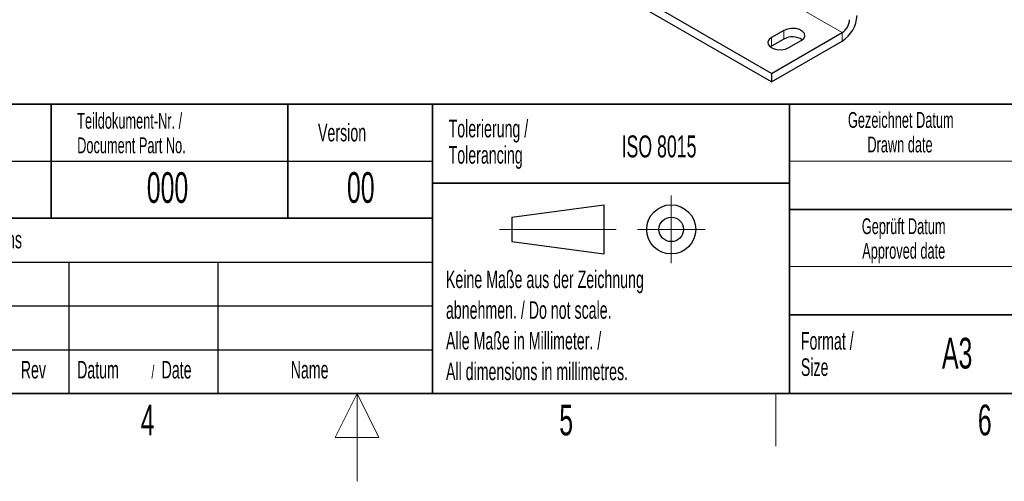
# Model space of a CAD drawing. Header units: millimetres. Extents: x 5 to 418, y 2 to 292.
# Tile 7 of 18: x 179 to 291, y 2 to 55. Entities that reach past the tile are written whole.
import ezdxf

# ---------------------------------------------------------------- set-up
doc = ezdxf.new("R2010")
doc.units = ezdxf.units.MM
doc.layers.add('SLD-0', color=7, linetype='Continuous')
doc.styles.add('SLDTEXTSTYLE0', font='TXT', dxfattribs={"width": 0.605})

# ---------------------------------------------------------------- blocks, each defined once
blk = doc.blocks.new('SW_NOTE_0_5')
at = {"layer": 'SLD-0', "color": 0, "char_height": 1.8, "attachment_point": 2, "style": 'SLDTEXTSTYLE0'}
for s, insert in [('Gezeichnet Datum', (10.04, 2.32)), ('Drawn date', (9.95, -0.48))]:
    blk.add_mtext(s, dxfattribs=dict(at, insert=insert))
blk = doc.blocks.new('SW_NOTE_0_7')
at = {"layer": 'SLD-0', "color": 0, "char_height": 1.8, "attachment_point": 2, "style": 'SLDTEXTSTYLE0'}
for s, insert in [('Geprüft Datum', (7.96, 2.32)), ('Approved date', (7.97, -0.48))]:
    blk.add_mtext(s, dxfattribs=dict(at, insert=insert))
blk = doc.blocks.new('SW_NOTE_0_8')
at = {"layer": 'SLD-0', "color": 0, "char_height": 2, "attachment_point": 1, "style": 'SLDTEXTSTYLE0'}
for s, insert in [('Format /', (0, 2.58)), ('Size', (0, -0.42))]:
    blk.add_mtext(s, dxfattribs=dict(at, insert=insert))
blk = doc.blocks.new('SW_NOTE_0_9')
at = {"layer": 'SLD-0', "color": 0, "char_height": 2, "attachment_point": 1, "style": 'SLDTEXTSTYLE0'}
for s, insert in [('Keine Maße aus der Zeichnung', (0, 2.58)), ('abnehmen. / Do not scale.', (0, -0.92)), ('Alle Maße in Millimeter. /', (0, -4.42)), ('All dimensions in millimetres.', (0, -7.92))]:
    blk.add_mtext(s, dxfattribs=dict(at, insert=insert))
blk = doc.blocks.new('SW_NOTE_0_10')
at = {"layer": 'SLD-0', "color": 0, "char_height": 2, "attachment_point": 1, "style": 'SLDTEXTSTYLE0'}
for s, insert in [('Tolerierung /', (0, 2.58)), ('Tolerancing', (0, -0.42))]:
    blk.add_mtext(s, dxfattribs=dict(at, insert=insert))
blk = doc.blocks.new('SW_NOTE_0_12')
at = {"layer": 'SLD-0', "color": 0, "char_height": 1.8, "attachment_point": 1, "style": 'SLDTEXTSTYLE0'}
for s, insert in [('Teildokument-Nr. /', (0, 2.32)), ('Document Part No.', (0, -0.48))]:
    blk.add_mtext(s, dxfattribs=dict(at, insert=insert))
blk = doc.blocks.new('SW_NOTE_0_13')
at = {"layer": 'SLD-0', "color": 0, "attachment_point": 1, "style": 'SLDTEXTSTYLE0'}
for s, insert, char_height in [('Datum', (0, 2.58), 2), ('Date', (9.64, 2.58), 2), ('/', (8.48, 2.08), 1.5)]:
    blk.add_mtext(s, dxfattribs=dict(at, insert=insert, char_height=char_height))

msp = doc.modelspace()

# ---------------------------------------------------------------- linework, layer by layer
at = {"color": 7, "linetype": 'Continuous', "lineweight": 25}
for p, q in [((264.2723, 47.5304), (195.5415, 87.2078)), ((264.2723, 48.5102), (229.0062, 68.8689)), ((265.6865, 53.4086), (264.2723, 52.5922)), ((264.2723, 48.5102), (272.3333, 53.1637)), ((265.6865, 52.4288), (264.2723, 51.6124)), ((264.2723, 47.5304), (272.3333, 52.1839)), ((266.2522, 51.4493), (267.6664, 52.2657)), ((264.2723, 51.6124), (264.1488, 51.5308)), ((264.2723, 48.5102), (264.2723, 47.5304))]:
    msp.add_line(p, q, dxfattribs=at)
at = {"color": 7, "linetype": 'Continuous', "lineweight": 18}
for p, q in [((272.3333, 53.1637), (235.6188, 74.3586)), ((265.6865, 53.4086), (265.6865, 52.4288)), ((272.3333, 52.1839), (272.3333, 53.1637)), ((264.2723, 52.5922), (264.2723, 51.6124))]:
    msp.add_line(p, q, dxfattribs=at)
at = {"color": 7, "linetype": 'Continuous', "lineweight": 25, "flags": 128}
for points in [[(267.6664, 52.2657), (267.9453, 52.4956), (268.0711, 52.7667), (268.0288, 53.0463), (267.8233, 53.3007), (267.4795, 53.4992), (267.0388, 53.6178), (266.5544, 53.6423), (266.0848, 53.5696), (265.6865, 53.4086)], [(264.2723, 52.5922), (263.9934, 52.3623), (263.8676, 52.0912), (263.91, 51.8116), (264.1154, 51.5572), (264.4592, 51.3587), (264.8999, 51.2401), (265.3843, 51.2156), (265.8539, 51.2883), (266.2522, 51.4493)]]:
    msp.add_lwpolyline(points, dxfattribs=at)
at = {"color": 7, "linetype": 'Continuous', "lineweight": 25}
for centre, radius, start, end in [((270.3459, 55.2909), 3.6883, 302.605478, 357.394522), ((271.3396, 54.7173), 1.8442, 302.605478, 357.394522), ((266.6688, 50.5974), 2.0782, 57.351721, 118.20711)]:
    msp.add_arc(centre, radius, start, end, dxfattribs=at)
at = {"layer": 'SLD-0', "lineweight": 35}
for p, q in [((158.1167, 45), (225.6167, 45)), ((182.1167, 45), (182.1167, 32)), ((209.1167, 45), (209.1167, 32)), ((225.6167, 45), (225.6167, 32)), ((225.6167, 45), (266.3305, 45)), ((225.6167, 45), (225.6167, 36)), ((266.3305, 12), (266.3305, 45)), ((266.3305, 45), (266.3305, 12)), ((318, 45), (266.3305, 45)), ((225.6167, 36), (266.3305, 36)), ((225.6167, 36), (225.6167, 12)), ((266.3305, 33), (318, 33)), ((158.1167, 32), (225.6167, 32)), ((225.6167, 32), (225.6167, 12)), ((266.3305, 21), (318, 21)), ((26, 12), (408, 12)), ((158.1167, 12), (225.6167, 12)), ((225.6167, 12), (266.3305, 12)), ((266.3305, 12), (318, 12))]:
    msp.add_line(p, q, dxfattribs=at)
at = {"layer": 'SLD-0'}
for p, q in [((158.1167, 38.5), (225.6167, 38.5)), ((158.1167, 27), (225.6167, 27)), ((184.1167, 27), (184.1167, 12)), ((201.1167, 27), (201.1167, 12)), ((158.1167, 22), (225.6167, 22)), ((158.1167, 17), (225.6167, 17))]:
    msp.add_line(p, q, dxfattribs=at)
at = {"layer": 'SLD-0', "lineweight": 18}
for p, q in [((266.3305, 38.5), (318, 38.5)), ((252.8396, 34.5746), (252.8396, 26.8746)), ((233.2396, 30.7246), (246.5396, 30.7246)), ((248.9896, 30.7246), (256.6896, 30.7246)), ((266.3305, 26.5), (318, 26.5)), ((217, 12), (214.5, 7)), ((217, 2), (217, 12)), ((219.5, 7), (217, 12)), ((264.75, 6), (264.75, 12)), ((214.5, 7), (219.5, 7))]:
    msp.add_line(p, q, dxfattribs=at)
at = {"layer": 'SLD-0', "lineweight": 25}
for p, q in [((234.6396, 32.1246), (245.1396, 33.5246)), ((245.1396, 33.5246), (245.1396, 27.9246)), ((158.1167, 32), (225.6167, 32)), ((234.6396, 32.1246), (234.6396, 29.3246)), ((234.6396, 29.3246), (245.1396, 27.9246))]:
    msp.add_line(p, q, dxfattribs=at)
for radius in [2.8, 1.4]:
    msp.add_circle((252.8396, 30.7246), radius, dxfattribs=at)

# ---------------------------------------------------------------- block references
at = {"layer": 'SLD-0'}
for name, p in [('SW_NOTE_0_12', (185.0721, 41.687)), ('SW_NOTE_0_5', (268.9848, 41.7836)), ('SW_NOTE_0_10', (227.4391, 40.6391)), ('SW_NOTE_0_7', (271.39, 29.6648)), ('SW_NOTE_0_9', (227.1404, 23.4526)), ('SW_NOTE_0_8', (267.6251, 16.4335)), ('SW_NOTE_0_13', (185.0629, 13.1463))]:
    msp.add_blockref(name, p, dxfattribs=at)

# ---------------------------------------------------------------- texts
at = {"layer": 'SLD-0', "style": 'SLDTEXTSTYLE0'}
for s, insert, char_height, attachment_point in [('Version', (212.5452, 42.7601), 2, 1), ('ISO 8015', (247.1716, 41.4342), 2.5, 1), ('10069847', (170.1557, 37.243), 3.5, 2), ('000', (195.3767, 37.243), 3.5, 2), ('00', (217.424, 37.2527), 3.5, 2), ('Änderungen / Modifications', (159.1698, 30.5619), 2, 1), ('A3', (285.4515, 18.3609), 3.5, 2), ('Name', (209.4275, 15.729), 2, 1), ('Rev', (178.6351, 15.7244), 2, 1), ('4', (193.1027, 10.743), 3.5, 2), ('5', (240.8527, 10.743), 3.5, 2), ('6', (288.6027, 10.743), 3.5, 2)]:
    msp.add_mtext(s, dxfattribs=dict(at, insert=insert, char_height=char_height, attachment_point=attachment_point))

doc.saveas('drawing.dxf')
